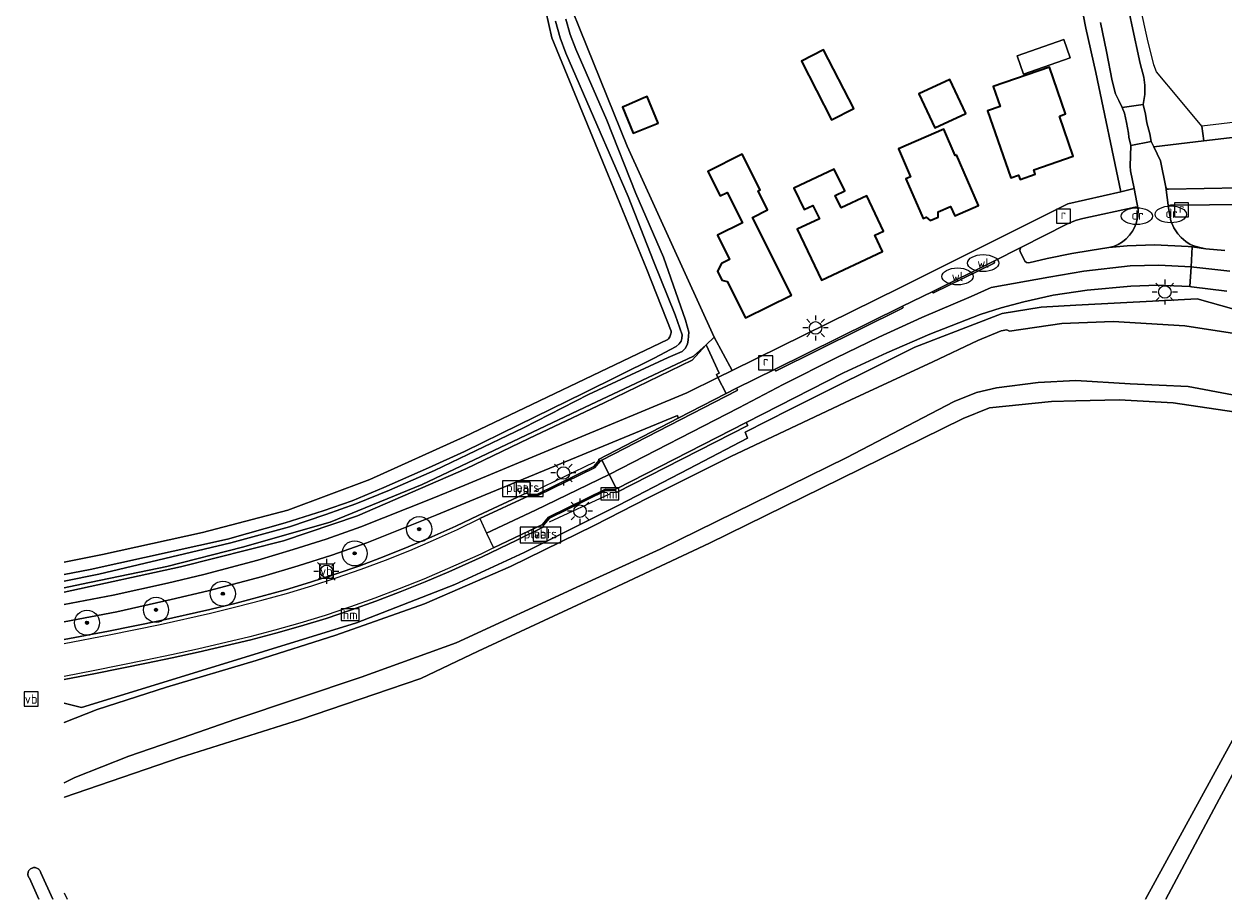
# Model space of a CAD drawing. Header units: metres. Extents: x 244832 to 245816, y 594581 to 595225.
# Tile 1 of 34: x 244832 to 245024, y 594587 to 594727. Entities that reach past the tile are written whole.
import ezdxf
from ezdxf.enums import TextEntityAlignment as Align

# ---------------------------------------------------------------- set-up
doc = ezdxf.new("R2010")
doc.units = ezdxf.units.M
for name, color, linetype, lineweight in [('B-XX-GK-BESCHOEIING_DAMWAND-G', 130, 'GK-BESCHOEIING', 18), ('B-XX-GR-BOOM-S', 90, 'Continuous', 25), ('B-XX-GR-BOUWLAND-GV', 80, 'Continuous', 13), ('B-XX-GR-GRAS-GV', 60, 'Continuous', 13), ('B-XX-GR-GROENVOORZIENING-GV', 80, 'Continuous', 18), ('B-XX-GR-HAAG-G', 90, 'GR-HAAG1', 13), ('B-XX-KL-ET_LS_OV_LICHTMAST-S', 190, 'Continuous', 25), ('B-XX-KL-WATER_PUT-S', 170, 'Continuous', 25), ('B-XX-OG-BEBOUWING-GV', 7, 'Continuous', 35), ('B-XX-OG-BEBOUWING_OVERBOUWING-GV', 7, 'Continuous', 18), ('B-XX-OG-TERREIN_ERF-GV', 7, 'Continuous', 18), ('B-XX-OG-WATER-GV', 130, 'Continuous', 18), ('B-XX-OG-WATER_SLOOT-GV', 120, 'Continuous', 18), ('B-XX-OG-WEG-GV', 7, 'Continuous', 18), ('B-XX-RI-DRAINAGE_PUT-S', 90, 'Continuous', 25), ('B-XX-RI-GWA_RIOOLPUT-S', 30, 'Continuous', 25), ('B-XX-VH-VERHARDING_ASFALT-GV', 252, 'Continuous', 18), ('B-XX-VH-VERHARDING_BEDRIJFSVLOERPLAAT-GV', 252, 'Continuous', 18), ('B-XX-VH-VERHARDING_BETON-GV', 252, 'Continuous', 18), ('B-XX-VH-VERHARDING_GESLOTEN-GV', 252, 'Continuous', 18), ('B-XX-VH-VERHARDING_OPEN-GV', 252, 'Continuous', 18), ('B-XX-VH-VERHARDING_TEGEL-GV', 252, 'Continuous', 18), ('B-XX-VW-HECTOMETRERING-S', 7, 'Continuous', 25), ('B-XX-VW-VERKEERSTEKEN_BORD-S', 7, 'Continuous', 25)]:
    doc.layers.add(name, color=color, linetype=linetype, lineweight=lineweight)
doc.styles.add('NLCS-ISO', font='NLCS-ISO.ttf')
doc.linetypes.add('GK-BESCHOEIING', pattern='A,30,-5,[1,NLCS.SHX,S=1,R=0,X=0,Y=0],-5', length=40)
doc.linetypes.add('GR-HAAG1', pattern='A,6,[176,NLCS.SHX,S=0.125,R=0,X=0,Y=0],-2', length=8)

# ---------------------------------------------------------------- blocks, each defined once
blk = doc.blocks.new('SIE-WEG_VERKEERSBORD-SO')
at = {"color": 0, "linetype": 'ByBlock', "lineweight": 18}
blk.add_lwpolyline([(-1.125, -1.125), (1.125, -1.125), (1.125, 1.125), (-1.125, 1.125)], close=True, dxfattribs=at)
at = {"color": 0, "linetype": 'ByBlock', "lineweight": 18, "style": 'NLCS-ISO'}
blk.add_text('vb', height=1.5, dxfattribs=at).set_placement((0, 0), align=Align.MIDDLE_CENTER)
blk = doc.blocks.new('SIE-WEG_VERKEERSBORD_PLAATSNAAM-SO')
at = {"color": 0, "linetype": 'ByBlock', "lineweight": 18}
blk.add_lwpolyline([(-3.25, -1.25), (3.25, -1.25), (3.25, 1.25), (-3.25, 1.25)], close=True, dxfattribs=at)
at = {"color": 0, "linetype": 'ByBlock', "lineweight": 18, "style": 'NLCS-ISO'}
blk.add_text('plaats', height=1.5, dxfattribs=at).set_placement((0, 0.21), align=Align.MIDDLE_CENTER)
blk = doc.blocks.new('SIE-WEG_PAAL_HECTOMETERPAAL-SO')
at = {"color": 0, "linetype": 'ByBlock', "lineweight": 18}
blk.add_lwpolyline([(-1.44375, -0.94375), (1.44375, -0.94375), (1.44375, 0.94375), (-1.44375, 0.94375)], close=True, dxfattribs=at)
at = {"color": 0, "linetype": 'ByBlock', "lineweight": 18, "style": 'NLCS-ISO'}
blk.add_text('hm', height=1.5, dxfattribs=at).set_placement((0, 0), align=Align.MIDDLE_CENTER)
blk = doc.blocks.new('SKL-ET_OV_LICHTMAST-SO')
at = {"color": 0, "linetype": 'ByBlock', "lineweight": 18}
for points in [[(0, 2), (0, 1.25)], [(-1.25, 0), (-2, 0)], [(-1.41, 1.41), (-0.88, 0.88)], [(0.88, 0.88), (1.41, 1.41)], [(2, 0), (1.25, 0)], [(-1.41, -1.41), (-0.88, -0.88)], [(0, -1.25), (0, -2)], [(0.88, -0.88), (1.41, -1.41)]]:
    blk.add_lwpolyline(points, dxfattribs=at)
blk.add_circle((0, 0), 1, dxfattribs=at)
blk = doc.blocks.new('SKL-WATER_WATERLEIDINGPUT-SO')
at = {"color": 0, "linetype": 'ByBlock', "lineweight": 18}
blk.add_ellipse((0, 0), major_axis=(2.5, 0), ratio=0.54, dxfattribs=at)
at = {"color": 0, "linetype": 'ByBlock', "lineweight": 18, "style": 'NLCS-ISO'}
blk.add_text('wl', height=1.5, dxfattribs=at).set_placement((0, 0), align=Align.MIDDLE_CENTER)
blk = doc.blocks.new('SRI-PUT_INSPECTIEPUT_RIOOLPUT-SO')
at = {"color": 0, "linetype": 'ByBlock', "lineweight": 18}
blk.add_lwpolyline([(-1.12, -1.12), (1.12, -1.12), (1.12, 1.12), (-1.12, 1.12)], close=True, dxfattribs=at)
at = {"color": 0, "linetype": 'ByBlock', "lineweight": 18, "style": 'NLCS-ISO'}
blk.add_text('r', height=1.5, dxfattribs=at).set_placement((0, 0.28), align=Align.MIDDLE_CENTER)
blk = doc.blocks.new('SKL-WATER_DRAINAGEPUT-SO')
at = {"color": 0, "linetype": 'ByBlock', "lineweight": 18}
blk.add_ellipse((0, 0), major_axis=(2.5, 0), ratio=0.54, dxfattribs=at)
at = {"color": 0, "linetype": 'ByBlock', "lineweight": 18, "style": 'NLCS-ISO'}
blk.add_text('dr', height=1.5, dxfattribs=at).set_placement((0.12, 0.19), align=Align.MIDDLE_CENTER)
blk = doc.blocks.new('SGR-BOOM_01-SO')
at = {"linetype": 'ByBlock', "lineweight": 18}
h = blk.add_hatch(color=0, dxfattribs=at)
h.dxf.hatch_style = 1
edge = h.paths.add_edge_path()
edge.add_arc((0, 0), 0.25, 0, 360)
at = {"color": 0, "linetype": 'ByBlock', "lineweight": 18}
for radius in [2, 0.25]:
    blk.add_circle((0, 0), radius, dxfattribs=at)

msp = doc.modelspace()

# ---------------------------------------------------------------- linework, layer by layer
at = {"layer": 'B-XX-GK-BESCHOEIING_DAMWAND-G', "color": 252}
msp.add_lwpolyline([(244838.64, 594615.63), (244843.9, 594617.72), (244854.95, 594621.29), (244869.25, 594625.52), (244881.96, 594629.56), (244896.12, 594634.53), (244909.84, 594640.48), (244923.2, 594647.02), (244931.77, 594651.45), (244944.98, 594658.02), (244964.13, 594667.08), (244977.21, 594673.15), (244984.36, 594676.52), (244988.11, 594678.07), (244988.99, 594678.23), (244989.4, 594678.04), (244997.75, 594679.24), (245005.93, 594679.56), (245017.39, 594678.87), (245028.76, 594677.09)], dxfattribs=at)
at = {"layer": 'B-XX-GR-BOUWLAND-GV', "color": 252}
msp.add_lwpolyline([(244838.64, 594641.18), (244844.76, 594642.39), (244860.73, 594645.94), (244874.33, 594649.48), (244887.39, 594654.38), (244902.45, 594661.19), (244934.93, 594676.69), (244935.05, 594676.82), (244935.15, 594676.97), (244935.24, 594677.12), (244935.31, 594677.28), (244935.37, 594677.45), (244935.42, 594677.62), (244935.44, 594677.8), (244935.45, 594677.97), (244935.45, 594678), (244931.57, 594687.87), (244925.37, 594703.04), (244916.42, 594724.81), (244915.46, 594729.05)], dxfattribs=at)
at = {"layer": 'B-XX-GR-GRAS-GV', "color": 252}
for points in [[(245025.22, 594665.16), (245015.54, 594666.62), (245006.92, 594667.09), (245000, 594666.92), (244996.13, 594666.83), (244986.24, 594665.82), (244982.04, 594664.12), (244962.49, 594654.48), (244941.58, 594644.2), (244923.44, 594635.71), (244904.68, 594626.98), (244895.51, 594622.64), (244890.56, 594620.97), (244876.35, 594616.11), (244857.14, 594610.03), (244838.69, 594603.72), (244838.64, 594603.7)], [(245011.11, 594587.49), (245026.21, 594615.06)], [(244838.64, 594588.48), (244839.11, 594587.49)]]:
    msp.add_lwpolyline(points, dxfattribs=at)
at = {"layer": 'B-XX-GR-GROENVOORZIENING-GV', "color": 252}
for points in [[(245047.28, 594711.48), (245020.39, 594708.35), (245012.43, 594707.42), (245013.52, 594705.18), (245014.36, 594700.98), (245014.37, 594700.96), (245014.37, 594700.94), (245014.38, 594700.92), (245014.38, 594700.91), (245014.39, 594700.89), (245014.4, 594700.87), (245014.4, 594700.87), (245014.4, 594700.86), (245014.4, 594700.86), (245014.41, 594700.85), (245014.42, 594700.84), (245014.43, 594700.82), (245014.44, 594700.8), (245014.45, 594700.79), (245014.47, 594700.77), (245014.47, 594700.77), (245014.47, 594700.77), (245014.49, 594700.75), (245014.5, 594700.74), (245014.52, 594700.73), (245014.52, 594700.73), (245014.52, 594700.72), (245014.52, 594700.72), (245014.54, 594700.71), (245014.56, 594700.7), (245014.56, 594700.69), (245014.57, 594700.69), (245014.57, 594700.69), (245014.58, 594700.68), (245014.61, 594700.67), (245014.64, 594700.66), (245014.67, 594700.65), (245014.68, 594700.65), (245014.72, 594700.64), (245014.75, 594700.64), (245014.77, 594700.64), (245014.78, 594700.64), (245014.8, 594700.64), (245026.15, 594700.89)], [(244838.64, 594636.41), (244857.22, 594640.46), (244873.62, 594644.58), (244885.42, 594648.59), (244902.7, 594656.07), (244912.74, 594660.92), (244924.77, 594666.62), (244938.79, 594673.37), (244941.02, 594675.86), (244939.02, 594674.02), (244921.63, 594665.84), (244895.75, 594653.58), (244881.05, 594647.56), (244867.09, 594643.58), (244855.04, 594640.51), (244841.39, 594637.66), (244838.64, 594637.12)]]:
    msp.add_lwpolyline(points, dxfattribs=at)
msp.add_lwpolyline([(244945.18, 594671.76), (244942.32, 594677.08), (244941.02, 594675.86), (244943.14, 594671.34), (244942.68, 594671.12), (244942.91, 594670.63)], close=True, dxfattribs=at)
at = {"layer": 'B-XX-GR-HAAG-G', "color": 252}
for points in [[(244923.21, 594657.13), (244913.57, 594652.45)], [(244916.03, 594647.62), (244925.66, 594652.1)]]:
    msp.add_lwpolyline(points, dxfattribs=at)
at = {"layer": 'B-XX-OG-BEBOUWING-GV', "color": 252}
for points in [[(244964.57, 594713.53), (244959.73, 594722.88), (244956.22, 594721.07), (244961.05, 594711.71)], [(244997.37, 594712.32), (244998.36, 594712.66), (244995.79, 594720.12), (244986.84, 594717.05), (244987.95, 594713.81), (244985.93, 594713.12), (244989.61, 594702.45), (244990.88, 594702.89), (244991.11, 594702.21), (244993.52, 594703.04), (244993.28, 594703.75), (244999.58, 594705.91)], [(244982.43, 594712.73), (244979.9, 594718.16), (244974.95, 594715.85), (244977.49, 594710.42)], [(244933.36, 594711.19), (244931.64, 594715.42), (244930.98, 594715.16), (244928.35, 594713.98), (244927.69, 594713.71), (244929.38, 594709.57)], [(244980.99, 594706.15), (244980.75, 594706.04), (244978.95, 594710.2), (244971.7, 594707.08), (244973.63, 594702.6), (244972.91, 594702.29), (244975.63, 594695.97), (244976.13, 594696.19), (244976.79, 594695.66), (244978.04, 594696.19), (244978.02, 594697.03), (244980.02, 594697.89), (244980.68, 594696.38), (244984.49, 594698.03)], [(244954.63, 594683.78), (244948.42, 594696.13), (244950.84, 594697.34), (244949.32, 594700.38), (244949.63, 594700.53), (244946.77, 594706.22), (244941.3, 594703.49), (244943.27, 594699.57), (244944.38, 594700.13), (244946.81, 594695.29), (244942.83, 594693.3), (244944.76, 594689.44), (244943.49, 594688.8), (244942.83, 594687.58), (244943.54, 594686.17), (244944.41, 594685.94), (244947.32, 594680.12)], [(244962.57, 594697.66), (244961.62, 594699.66), (244963.13, 594700.38), (244961.46, 594703.87), (244955.03, 594700.81), (244956.66, 594697.4), (244958.07, 594698.07), (244959.09, 594695.93), (244955.58, 594694.26), (244959.45, 594686.13), (244969.15, 594690.73), (244967.93, 594693.3), (244969.32, 594693.96), (244966.64, 594699.59)]]:
    msp.add_lwpolyline(points, close=True, dxfattribs=at)
at = {"layer": 'B-XX-OG-BEBOUWING_OVERBOUWING-GV', "color": 252}
msp.add_lwpolyline([(244999.09, 594721.59), (244998.08, 594724.53), (244990.62, 594721.94), (244991.64, 594719.01)], close=True, dxfattribs=at)
at = {"layer": 'B-XX-OG-TERREIN_ERF-GV', "color": 252}
msp.add_lwpolyline([(244919.62, 594729.35), (244920.93, 594726.04), (244928.44, 594707.5), (244942.32, 594677.08), (244945.18, 594671.76), (244971.91, 594684.95), (244998.7, 594698.32), (245007.18, 594700.25), (245003.17, 594719.24), (245001.6, 594726.34), (245000, 594734.55)], dxfattribs=at)
for points in [[(244998.08, 594724.53), (244999.09, 594721.59), (244991.64, 594719.01), (244990.62, 594721.94)], [(244964.57, 594713.53), (244961.05, 594711.71), (244956.22, 594721.07), (244959.73, 594722.88)], [(244986.84, 594717.05), (244995.79, 594720.12), (244998.36, 594712.66), (244997.37, 594712.32), (244999.58, 594705.91), (244993.28, 594703.75), (244993.52, 594703.04), (244991.11, 594702.21), (244990.88, 594702.89), (244989.61, 594702.45), (244985.93, 594713.12), (244987.95, 594713.81)], [(244974.95, 594715.85), (244979.9, 594718.16), (244982.43, 594712.73), (244977.49, 594710.42)], [(244933.36, 594711.19), (244929.38, 594709.57), (244927.69, 594713.71), (244928.35, 594713.98), (244930.98, 594715.16), (244931.64, 594715.42)], [(244978.95, 594710.2), (244980.75, 594706.04), (244980.99, 594706.15), (244984.49, 594698.03), (244980.68, 594696.38), (244980.02, 594697.89), (244978.02, 594697.03), (244978.04, 594696.19), (244976.79, 594695.66), (244976.13, 594696.19), (244975.63, 594695.97), (244972.91, 594702.29), (244973.63, 594702.6), (244971.7, 594707.08)], [(244950.84, 594697.34), (244948.42, 594696.13), (244954.63, 594683.78), (244947.32, 594680.12), (244944.41, 594685.94), (244943.54, 594686.17), (244942.83, 594687.58), (244943.49, 594688.8), (244944.76, 594689.44), (244942.83, 594693.3), (244946.81, 594695.29), (244944.38, 594700.13), (244943.27, 594699.57), (244941.3, 594703.49), (244946.77, 594706.22), (244949.63, 594700.53), (244949.32, 594700.38)], [(244963.13, 594700.38), (244961.62, 594699.66), (244962.57, 594697.66), (244966.64, 594699.59), (244969.32, 594693.96), (244967.93, 594693.3), (244969.15, 594690.73), (244959.45, 594686.13), (244955.58, 594694.26), (244959.09, 594695.93), (244958.07, 594698.07), (244956.66, 594697.4), (244955.03, 594700.81), (244961.46, 594703.87)]]:
    msp.add_lwpolyline(points, close=True, dxfattribs=at)
at = {"layer": 'B-XX-OG-WATER-GV', "color": 252}
for points in [[(244838.64, 594638.16), (244844.16, 594639.3), (244865.22, 594644.3), (244874.57, 594646.82), (244880.37, 594648.77), (244885.17, 594650.48), (244890.51, 594652.66), (244897.69, 594655.81), (244903.01, 594658.36), (244911.93, 594662.59), (244922.27, 594667.9), (244934.96, 594673.81), (244937.21, 594674.8), (244937.77, 594675.32), (244938.07, 594676.02), (244938.19, 594676.57), (244938.3, 594677.85), (244937.75, 594679.78), (244934.21, 594689.81), (244929.81, 594699.98), (244925.18, 594711.67), (244920.24, 594722.96), (244919.37, 594725.3), (244918.68, 594727.74)], [(244917.01, 594727.43), (244917.76, 594724.77), (244918.66, 594722.32), (244923.62, 594710.99), (244928.59, 594699.5), (244932.63, 594689.19), (244936.09, 594680.62), (244937.23, 594677.43), (244937.18, 594676.85), (244937.05, 594676.44), (244936.75, 594675.98), (244936.23, 594675.56), (244932.73, 594673.71), (244921.49, 594668.15), (244911.16, 594663.08), (244902.52, 594658.85), (244896.73, 594656.24), (244889.61, 594653.12), (244884.6, 594650.97), (244879.98, 594649.37), (244873.88, 594647.44), (244864.69, 594644.88), (244842.8, 594640.03), (244838.64, 594639.22)], [(245028.76, 594677.09), (245017.39, 594678.87), (245005.93, 594679.56), (244997.75, 594679.24), (244989.4, 594678.04), (244988.99, 594678.23), (244988.11, 594678.07), (244984.36, 594676.52), (244977.21, 594673.15), (244964.13, 594667.08), (244944.98, 594658.02), (244931.77, 594651.45), (244923.2, 594647.02), (244909.84, 594640.48), (244896.12, 594634.53), (244881.96, 594629.56), (244869.25, 594625.52), (244854.95, 594621.29), (244843.9, 594617.72), (244838.64, 594615.63)], [(244838.64, 594606.03), (244840.37, 594606.85), (244848.97, 594610.27), (244857.62, 594613.23), (244865.85, 594616.11), (244886.01, 594622.87), (244901.18, 594628.32), (244921.02, 594637.47), (244933.69, 594643.26), (244945.61, 594649.11), (244963.38, 594657.84), (244980.61, 594666.8), (244984.16, 594668.26), (244987.33, 594668.99), (244994, 594669.83), (245000, 594670.18), (245008.68, 594669.61), (245017.9, 594669.22), (245031.18, 594666.71)], [(245033.07, 594622.25), (245022.87, 594603.43), (245014.35, 594587.49)], [(244836.83, 594587.49), (244834.91, 594591.66), (244834.91, 594591.68), (244834.87, 594591.81), (244834.82, 594591.93), (244834.76, 594592.04), (244834.68, 594592.14), (244834.6, 594592.23), (244834.49, 594592.31), (244834.39, 594592.38), (244834.27, 594592.43), (244834.15, 594592.47), (244834.02, 594592.5), (244833.89, 594592.5), (244833.76, 594592.49), (244833.64, 594592.47), (244833.52, 594592.43), (244833.4, 594592.38), (244833.29, 594592.31), (244833.19, 594592.22), (244833.11, 594592.13), (244833.03, 594592.03), (244832.97, 594591.92), (244832.92, 594591.8), (244832.89, 594591.67), (244832.87, 594591.54), (244832.87, 594591.42), (244832.88, 594591.29), (244832.91, 594591.16), (244832.96, 594591.04), (244833.02, 594590.93), (244833.1, 594590.83), (244834.63, 594587.49)]]:
    msp.add_lwpolyline(points, dxfattribs=at)
at = {"layer": 'B-XX-OG-WATER_SLOOT-GV', "color": 252}
for points in [[(244838.64, 594637.12), (244841.39, 594637.66), (244855.04, 594640.51), (244867.09, 594643.58), (244881.05, 594647.56), (244895.75, 594653.58), (244921.63, 594665.84), (244939.02, 594674.02), (244941.02, 594675.86), (244942.32, 594677.08), (244928.44, 594707.5), (244920.93, 594726.04), (244919.62, 594729.35)], [(244915.46, 594729.05), (244916.42, 594724.81), (244925.37, 594703.04), (244931.57, 594687.87), (244935.45, 594678), (244935.45, 594677.97), (244935.44, 594677.8), (244935.42, 594677.62), (244935.37, 594677.45), (244935.31, 594677.28), (244935.24, 594677.12), (244935.15, 594676.97), (244935.05, 594676.82), (244934.93, 594676.69), (244902.45, 594661.19), (244887.39, 594654.38), (244874.33, 594649.48), (244860.73, 594645.94), (244844.76, 594642.39), (244838.64, 594641.18)], [(244918.68, 594727.74), (244919.37, 594725.3), (244920.24, 594722.96), (244925.18, 594711.67), (244929.81, 594699.98), (244934.21, 594689.81), (244937.75, 594679.78), (244938.3, 594677.85), (244938.19, 594676.57), (244938.07, 594676.02), (244937.77, 594675.32), (244937.21, 594674.8), (244934.96, 594673.81), (244922.27, 594667.9), (244911.93, 594662.59), (244903.01, 594658.36), (244897.69, 594655.81), (244890.51, 594652.66), (244885.17, 594650.48), (244880.37, 594648.77), (244874.57, 594646.82), (244865.22, 594644.3), (244844.16, 594639.3), (244838.64, 594638.16)], [(244838.64, 594639.22), (244842.8, 594640.03), (244864.69, 594644.88), (244873.88, 594647.44), (244879.98, 594649.37), (244884.6, 594650.97), (244889.61, 594653.12), (244896.73, 594656.24), (244902.52, 594658.85), (244911.16, 594663.08), (244921.49, 594668.15), (244932.73, 594673.71), (244936.23, 594675.56), (244936.75, 594675.98), (244937.05, 594676.44), (244937.18, 594676.85), (244937.23, 594677.43), (244936.09, 594680.62), (244932.63, 594689.19), (244928.59, 594699.5), (244923.62, 594710.99), (244918.66, 594722.32), (244917.76, 594724.77), (244917.01, 594727.43)], [(245031.18, 594666.71), (245017.9, 594669.22), (245008.68, 594669.61), (245000, 594670.18), (244994, 594669.83), (244987.33, 594668.99), (244984.16, 594668.26), (244980.61, 594666.8), (244963.38, 594657.84), (244945.61, 594649.11), (244933.69, 594643.26), (244921.02, 594637.47), (244901.18, 594628.32), (244886.01, 594622.87), (244865.85, 594616.11), (244857.62, 594613.23), (244848.97, 594610.27), (244840.37, 594606.85), (244838.64, 594606.03)], [(244838.64, 594603.7), (244838.69, 594603.72), (244857.14, 594610.03), (244876.35, 594616.11), (244890.56, 594620.97), (244895.51, 594622.64), (244904.68, 594626.98), (244923.44, 594635.71), (244941.58, 594644.2), (244962.49, 594654.48), (244982.04, 594664.12), (244986.24, 594665.82), (244996.13, 594666.83), (245000, 594666.92), (245006.92, 594667.09), (245015.54, 594666.62), (245025.22, 594665.16)], [(245014.35, 594587.49), (245022.87, 594603.43), (245033.07, 594622.25)], [(245026.21, 594615.06), (245011.11, 594587.49)], [(244834.63, 594587.49), (244833.1, 594590.83), (244833.02, 594590.93), (244832.96, 594591.04), (244832.91, 594591.16), (244832.88, 594591.29), (244832.87, 594591.42), (244832.87, 594591.54), (244832.89, 594591.67), (244832.92, 594591.8), (244832.97, 594591.92), (244833.03, 594592.03), (244833.11, 594592.13), (244833.19, 594592.22), (244833.29, 594592.31), (244833.4, 594592.38), (244833.52, 594592.43), (244833.64, 594592.47), (244833.76, 594592.49), (244833.89, 594592.5), (244834.02, 594592.5), (244834.15, 594592.47), (244834.27, 594592.43), (244834.39, 594592.38), (244834.49, 594592.31), (244834.6, 594592.23), (244834.68, 594592.14), (244834.76, 594592.04), (244834.82, 594591.93), (244834.87, 594591.81), (244834.91, 594591.68), (244834.91, 594591.66), (244836.83, 594587.49)]]:
    msp.add_lwpolyline(points, dxfattribs=at)
at = {"layer": 'B-XX-OG-WEG-GV', "color": 252}
for points in [[(244991.13, 594690.74), (244991.89, 594689.19), (244992.11, 594688.97), (244992.48, 594688.91), (244995.41, 594689.6), (244999.36, 594690.38), (245002.3, 594690.9), (245005.26, 594691.36), (245006.03, 594691.53), (245006.76, 594691.86), (245007.42, 594692.27), (245008.02, 594692.75), (245008.56, 594693.34), (245009.04, 594693.97), (245009.41, 594694.65), (245009.67, 594695.37), (245009.89, 594696.32), (245009.95, 594697.43)], [(245009.44, 594697.81), (245001.12, 594695.99), (245000.11, 594695.71), (244999.4, 594695.47), (244998.54, 594695.06), (244991.32, 594691.39)], [(245014.76, 594697.67), (245015.17, 594695.59), (245015.61, 594694.51), (245016.25, 594693.51), (245016.82, 594692.94), (245017.56, 594692.3), (245018.25, 594691.86), (245018.98, 594691.56), (245019.98, 594691.31), (245020.73, 594691.17), (245023.76, 594690.86)], [(245053.41, 594692.62), (245054.29, 594693.93), (245055.18, 594695.4), (245055.22, 594695.54), (245055.21, 594695.69), (245055.15, 594695.83), (245055.05, 594695.94), (245054.92, 594696.01), (245053.15, 594696.85), (245051.3, 594697.57), (245049.35, 594698.03), (245047.31, 594698.29), (245046.28, 594698.38), (245015.09, 594698.13)], [(245024.1, 594684.42), (245018.44, 594685.11), (245018.2, 594685.12), (245013.08, 594685.37), (245008.75, 594685.21), (245001.8, 594684.57), (244996.38, 594683.75), (244991.7, 594682.67), (244988.07, 594681.75), (244984.73, 594680.66), (244976.72, 594677.52), (244969.83, 594674.54), (244962.94, 594671.36), (244947.43, 594663.48), (244947.69, 594662.97), (244926.74, 594652.3), (244926.52, 594652.77), (244926.51, 594652.55), (244925.05, 594652.61), (244916.04, 594648.2), (244915.11, 594647.08), (244914.93, 594647.21), (244915.13, 594646.81), (244910.82, 594644.68), (244905.29, 594642.04), (244900.01, 594639.65), (244896.2, 594638.04), (244892.24, 594636.45), (244888.38, 594634.97), (244884.5, 594633.59), (244880.42, 594632.23), (244876.36, 594631.01), (244872.4, 594629.88), (244868.4, 594628.82), (244860.04, 594626.85), (244855.88, 594625.93), (244851.8, 594625.07), (244843.63, 594623.44), (244838.64, 594622.47)], [(245036.9, 594678.25), (245019.35, 594683.15), (245000, 594682.14), (244994.47, 594681.86), (244988.27, 594680.82), (244974.32, 594675.46), (244954.41, 594665.55), (244947.25, 594661.91), (244947.61, 594660.97), (244938.27, 594656.07), (244927.12, 594650.28), (244912, 594642.71), (244900.98, 594637.65), (244885.26, 594631.54), (244862.69, 594624.58), (244841.43, 594618.01), (244838.64, 594618.71)], [(244838.64, 594618.71), (244841.43, 594618.01), (244862.69, 594624.58), (244885.26, 594631.54), (244900.98, 594637.65), (244912, 594642.71), (244927.12, 594650.28), (244938.27, 594656.07), (244947.61, 594660.97), (244947.25, 594661.91), (244954.41, 594665.55), (244974.32, 594675.46), (244988.27, 594680.82), (244994.47, 594681.86), (245000, 594682.14), (245019.35, 594683.15), (245036.9, 594678.25)], [(244838.64, 594615.63), (244843.9, 594617.72), (244854.95, 594621.29), (244869.25, 594625.52), (244881.96, 594629.56), (244896.12, 594634.53), (244909.84, 594640.48), (244923.2, 594647.02), (244931.77, 594651.45), (244944.98, 594658.02), (244964.13, 594667.08), (244977.21, 594673.15), (244984.36, 594676.52), (244988.11, 594678.07), (244988.99, 594678.23), (244989.4, 594678.04), (244997.75, 594679.24), (245005.93, 594679.56), (245017.39, 594678.87), (245028.76, 594677.09)], [(244838.64, 594634.43), (244846.48, 594635.94), (244855.13, 594637.87), (244860.93, 594639.23), (244869.54, 594641.53), (244875.17, 594643.2), (244880.46, 594644.86), (244885.98, 594646.83), (244897.09, 594651.25), (244902.55, 594653.46), (244937.96, 594668.19), (244942.91, 594670.63), (244942.68, 594671.12), (244943.14, 594671.34), (244941.02, 594675.86), (244938.79, 594673.37), (244924.77, 594666.62), (244912.74, 594660.92), (244902.7, 594656.07), (244885.42, 594648.59), (244873.62, 594644.58), (244857.22, 594640.46), (244838.64, 594636.41)], [(244838.64, 594628.85), (244845.73, 594630.19), (244853.84, 594631.85), (244861.87, 594633.64), (244866.08, 594634.68), (244870.01, 594635.7), (244873.93, 594636.79), (244877.95, 594638), (244881.86, 594639.27), (244885.82, 594640.61), (244889.7, 594642.08), (244893.53, 594643.62), (244897.31, 594645.25), (244901.1, 594646.94), (244904.69, 594648.65), (244912.52, 594652.3), (244912.75, 594651.78), (244912.74, 594651.99), (244914.15, 594652.04), (244923.11, 594656.42), (244923.96, 594657.46), (244923.88, 594657.55), (244936.58, 594664.17), (244936.47, 594664.55), (244903.35, 594650.94), (244898.09, 594648.73), (244886.93, 594644.29), (244881.32, 594642.3), (244875.96, 594640.61), (244870.28, 594638.92), (244861.6, 594636.6), (244855.73, 594635.23), (244847.03, 594633.29), (244838.64, 594631.67)]]:
    msp.add_lwpolyline(points, dxfattribs=at)
for points in [[(245009.95, 594697.43, 0.378963), (245009.44, 594697.81)], [(245015.09, 594698.13, 0.307973), (245014.76, 594697.67)], [(244991.32, 594691.39, 0.389267), (244991.13, 594690.74)]]:
    msp.add_lwpolyline(points, format="xyb", dxfattribs=at)
at = {"layer": 'B-XX-VH-VERHARDING_ASFALT-GV', "color": 252}
for points in [[(245006.03, 594691.53), (245005.26, 594691.36), (245008.21, 594691.61), (245012.55, 594691.77), (245017.9, 594691.51), (245018.55, 594691.44), (245020.73, 594691.17), (245019.98, 594691.31), (245018.98, 594691.56), (245018.25, 594691.86), (245017.56, 594692.3), (245016.82, 594692.94), (245016.25, 594693.51), (245015.61, 594694.51), (245015.17, 594695.59), (245014.76, 594697.67), (245014.36, 594700.98), (245013.52, 594705.18), (245012.43, 594707.42), (245012.03, 594708.24), (245008.76, 594707.61), (245008.64, 594704.33), (245008.74, 594703.6), (245009.3, 594700.74), (245009.95, 594697.43), (245009.89, 594696.32), (245009.67, 594695.37), (245009.41, 594694.65), (245009.04, 594693.97), (245008.56, 594693.34), (245008.02, 594692.75), (245007.42, 594692.27), (245006.76, 594691.86)], [(245018.38, 594688.26), (245013.23, 594688.55), (245008.64, 594688.42), (245001.27, 594687.6), (244995.7, 594686.63), (244986.47, 594684.97), (244983.32, 594683.53), (244975.42, 594680.19), (244968.6, 594677.04), (244961.75, 594673.77), (244953.3, 594669.53), (244946.24, 594665.79), (244925.59, 594655.18), (244926.76, 594652.9), (244947.43, 594663.48), (244962.94, 594671.36), (244969.83, 594674.54), (244976.72, 594677.52), (244984.73, 594680.66), (244988.07, 594681.75), (244991.7, 594682.67), (244996.38, 594683.75), (245001.8, 594684.57), (245008.75, 594685.21), (245013.08, 594685.37), (245018.2, 594685.12)], [(244925.59, 594655.18), (244924.41, 594657.46), (244924.13, 594657.32), (244923.25, 594656.24), (244914.21, 594651.82), (244912.75, 594651.78), (244904.93, 594648.14), (244906.02, 594645.81), (244913.83, 594649.49)], [(244925.59, 594655.18), (244913.83, 594649.49), (244906.02, 594645.81), (244907.11, 594643.49), (244914.93, 594647.21), (244915.9, 594648.38), (244925.01, 594652.83), (244926.52, 594652.77), (244926.76, 594652.9)]]:
    msp.add_lwpolyline(points, close=True, dxfattribs=at)
for points in [[(244924.41, 594657.46), (244925.59, 594655.18), (244946.24, 594665.79), (244953.3, 594669.53), (244961.75, 594673.77), (244968.6, 594677.04), (244975.42, 594680.19), (244983.32, 594683.53), (244986.47, 594684.97), (244995.7, 594686.63), (245001.27, 594687.6), (245008.64, 594688.42), (245013.23, 594688.55), (245018.38, 594688.26), (245018.55, 594691.44), (245017.9, 594691.51), (245012.55, 594691.77), (245008.21, 594691.61), (245005.26, 594691.36), (245002.3, 594690.9), (244999.36, 594690.38), (244995.41, 594689.6), (244992.48, 594688.91), (244992.11, 594688.97), (244991.89, 594689.19), (244991.13, 594690.74)], [(244991.32, 594691.39), (244986.83, 594689.14)], [(245023.76, 594690.86), (245020.73, 594691.17), (245018.55, 594691.44), (245018.38, 594688.26), (245018.82, 594688.23), (245024.55, 594687.56)], [(244986.97, 594688.88), (244977.32, 594684.14)], [(245024.55, 594687.56), (245018.82, 594688.23), (245018.38, 594688.26), (245018.2, 594685.12), (245018.44, 594685.11), (245024.1, 594684.42)], [(244977.18, 594684.36), (244972.23, 594681.94)], [(244972.38, 594681.68), (244952.22, 594671.72)], [(244952.06, 594671.97), (244945.79, 594668.88)], [(244945.97, 594668.58), (244924.41, 594657.46)]]:
    msp.add_lwpolyline(points, dxfattribs=at)
for points in [[(244991.13, 594690.74, -0.389267), (244991.32, 594691.39)], [(244986.83, 594689.14, -0.942652), (244986.97, 594688.88)], [(244977.32, 594684.14, -0.906966), (244977.18, 594684.36)], [(244972.23, 594681.94, -0.942652), (244972.38, 594681.68)], [(244952.22, 594671.72, -0.834147), (244952.06, 594671.97)], [(244945.79, 594668.88, -0.726258), (244945.97, 594668.58)]]:
    msp.add_lwpolyline(points, format="xyb", dxfattribs=at)
at = {"layer": 'B-XX-VH-VERHARDING_BEDRIJFSVLOERPLAAT-GV', "color": 252}
for points in [[(244986.83, 594689.14), (244977.18, 594684.36)], [(244977.32, 594684.14), (244986.97, 594688.88)], [(244972.23, 594681.94), (244952.06, 594671.97)], [(244952.22, 594671.72), (244972.38, 594681.68)], [(244936.58, 594664.17), (244923.88, 594657.55), (244923.96, 594657.46), (244924.13, 594657.32), (244924.41, 594657.46), (244945.97, 594668.58)], [(244945.79, 594668.88), (244944.25, 594668.07), (244936.58, 594664.17)]]:
    msp.add_lwpolyline(points, dxfattribs=at)
for points in [[(244986.97, 594688.88, 0.942652), (244986.83, 594689.14)], [(244977.18, 594684.36, 0.906966), (244977.32, 594684.14)], [(244972.38, 594681.68, 0.942652), (244972.23, 594681.94)], [(244952.06, 594671.97, 0.834147), (244952.22, 594671.72)], [(244945.97, 594668.58, 0.726258), (244945.79, 594668.88)]]:
    msp.add_lwpolyline(points, format="xyb", dxfattribs=at)
for points in [[(244912.75, 594651.78), (244914.21, 594651.82), (244923.25, 594656.24), (244924.13, 594657.32), (244923.96, 594657.46), (244923.11, 594656.42), (244914.15, 594652.04), (244912.74, 594651.99)], [(244915.11, 594647.08), (244916.04, 594648.2), (244925.05, 594652.61), (244926.51, 594652.55), (244926.52, 594652.77), (244925.01, 594652.83), (244915.9, 594648.38), (244914.93, 594647.21)]]:
    msp.add_lwpolyline(points, close=True, dxfattribs=at)
at = {"layer": 'B-XX-VH-VERHARDING_BETON-GV', "color": 252}
for points in [[(244838.64, 594631.67), (244847.03, 594633.29), (244855.73, 594635.23), (244861.6, 594636.6), (244870.28, 594638.92), (244875.96, 594640.61), (244881.32, 594642.3), (244886.93, 594644.29), (244898.09, 594648.73), (244903.35, 594650.94), (244936.47, 594664.55), (244936.58, 594664.17), (244944.25, 594668.07), (244942.91, 594670.63), (244937.96, 594668.19), (244902.55, 594653.46), (244897.09, 594651.25), (244885.98, 594646.83), (244880.46, 594644.86), (244875.17, 594643.2), (244869.54, 594641.53), (244860.93, 594639.23), (244855.13, 594637.87), (244846.48, 594635.94), (244838.64, 594634.43)], [(244838.64, 594628.24), (244845.85, 594629.61), (244853.96, 594631.27), (244862, 594633.05), (244866.23, 594634.1), (244870.16, 594635.12), (244874.1, 594636.21), (244878.13, 594637.43), (244882.05, 594638.7), (244886.02, 594640.05), (244889.92, 594641.53), (244893.76, 594643.07), (244897.55, 594644.7), (244901.36, 594646.4), (244904.93, 594648.14), (244912.75, 594651.78), (244912.52, 594652.3), (244904.69, 594648.65), (244901.1, 594646.94), (244897.31, 594645.25), (244893.53, 594643.62), (244889.7, 594642.08), (244885.82, 594640.61), (244881.86, 594639.27), (244877.95, 594638), (244873.93, 594636.79), (244870.01, 594635.7), (244866.08, 594634.68), (244861.87, 594633.64), (244853.84, 594631.85), (244845.73, 594630.19), (244838.64, 594628.85)], [(244838.64, 594622.47), (244843.63, 594623.44), (244851.8, 594625.07), (244855.88, 594625.93), (244860.04, 594626.85), (244868.4, 594628.82), (244872.4, 594629.88), (244876.36, 594631.01), (244880.42, 594632.23), (244884.5, 594633.59), (244888.38, 594634.97), (244892.24, 594636.45), (244896.2, 594638.04), (244900.01, 594639.65), (244905.29, 594642.04), (244910.82, 594644.68), (244915.13, 594646.81), (244914.93, 594647.21), (244907.11, 594643.49), (244905.08, 594642.49), (244899.81, 594640.11), (244896.01, 594638.5), (244892.06, 594636.92), (244888.21, 594635.44), (244884.34, 594634.07), (244880.27, 594632.7), (244876.22, 594631.49), (244872.27, 594630.36), (244868.28, 594629.3), (244859.93, 594627.34), (244855.77, 594626.42), (244851.7, 594625.56), (244843.53, 594623.93), (244838.64, 594622.98)]]:
    msp.add_lwpolyline(points, dxfattribs=at)
msp.add_lwpolyline([(244926.52, 594652.77), (244926.74, 594652.3), (244947.69, 594662.97), (244947.43, 594663.48), (244926.76, 594652.9)], close=True, dxfattribs=at)
at = {"layer": 'B-XX-VH-VERHARDING_GESLOTEN-GV', "color": 252}
msp.add_lwpolyline([(245003.91, 594727.22), (245004.87, 594722.6), (245005.77, 594717.94), (245006.3, 594715.84), (245006.84, 594714.78), (245007.38, 594713.69), (245010.73, 594714.16), (245011, 594715.76), (245011.01, 594717.24), (245010.83, 594718.52), (245010.26, 594720.69), (245008.95, 594726.85), (245006.56, 594738.4)], dxfattribs=at)
at = {"layer": 'B-XX-VH-VERHARDING_OPEN-GV', "color": 252}
for points in [[(245006.56, 594738.4), (245008.95, 594726.85), (245010.26, 594720.69), (245010.83, 594718.52), (245011.01, 594717.24), (245011, 594715.76), (245010.73, 594714.16), (245011.11, 594712.62), (245011.32, 594711.21), (245011.81, 594709.46), (245012.03, 594708.24), (245012.43, 594707.42), (245020.39, 594708.35), (245020.12, 594710.69), (245016.43, 594715.09), (245012.84, 594719.38), (245012.45, 594720.49), (245011.44, 594724.59), (245010.29, 594729.61)], [(245000, 594734.55), (245001.6, 594726.34), (245003.17, 594719.24), (245007.18, 594700.25), (245007.59, 594700.34), (245009.3, 594700.74), (245008.74, 594703.6), (245008.64, 594704.33), (245008.76, 594707.61), (245008.44, 594708.97), (245008.41, 594709.58), (245008.09, 594711.29), (245007.74, 594712.75), (245007.38, 594713.69), (245006.84, 594714.78), (245006.3, 594715.84), (245005.77, 594717.94), (245004.87, 594722.6), (245003.91, 594727.22)], [(245047.4, 594713.92), (245020.12, 594710.69), (245020.39, 594708.35), (245047.28, 594711.48)]]:
    msp.add_lwpolyline(points, dxfattribs=at)
msp.add_lwpolyline([(245008.44, 594708.97), (245008.76, 594707.61), (245012.03, 594708.24), (245011.81, 594709.46), (245011.32, 594711.21), (245011.11, 594712.62), (245010.73, 594714.16), (245007.38, 594713.69), (245007.74, 594712.75), (245008.09, 594711.29), (245008.41, 594709.58)], close=True, dxfattribs=at)
at = {"layer": 'B-XX-VH-VERHARDING_TEGEL-GV', "color": 252}
for points in [[(245009.95, 594697.43), (245009.3, 594700.74), (245007.59, 594700.34), (245007.18, 594700.25), (244998.7, 594698.32), (244971.91, 594684.95), (244945.18, 594671.76), (244942.91, 594670.63)], [(245026.15, 594700.89), (245014.8, 594700.64), (245014.78, 594700.64), (245014.77, 594700.64), (245014.75, 594700.64), (245014.72, 594700.64), (245014.68, 594700.65), (245014.67, 594700.65), (245014.64, 594700.66), (245014.61, 594700.67), (245014.58, 594700.68), (245014.57, 594700.69), (245014.57, 594700.69), (245014.56, 594700.69), (245014.56, 594700.7), (245014.54, 594700.71), (245014.52, 594700.72), (245014.52, 594700.72), (245014.52, 594700.73), (245014.52, 594700.73), (245014.5, 594700.74), (245014.49, 594700.75), (245014.47, 594700.77), (245014.47, 594700.77), (245014.47, 594700.77), (245014.45, 594700.79), (245014.44, 594700.8), (245014.43, 594700.82), (245014.42, 594700.84), (245014.41, 594700.85), (245014.4, 594700.86), (245014.4, 594700.86), (245014.4, 594700.87), (245014.4, 594700.87), (245014.39, 594700.89), (245014.38, 594700.91), (245014.38, 594700.92), (245014.37, 594700.94), (245014.37, 594700.96), (245014.36, 594700.98), (245014.76, 594697.67)], [(245015.09, 594698.13), (245046.28, 594698.38), (245047.31, 594698.29), (245049.35, 594698.03), (245051.3, 594697.57), (245053.15, 594696.85), (245054.92, 594696.01), (245055.05, 594695.94), (245055.15, 594695.83), (245055.21, 594695.69), (245055.22, 594695.54), (245055.18, 594695.4), (245055.92, 594696.88), (245056.43, 594698.14), (245054.69, 594699.05), (245052.64, 594699.88)], [(244942.91, 594670.63), (244944.25, 594668.07), (244945.79, 594668.88), (244952.06, 594671.97), (244972.23, 594681.94), (244977.18, 594684.36), (244986.83, 594689.14), (244991.32, 594691.39), (244998.54, 594695.06), (244999.4, 594695.47), (245000.11, 594695.71), (245001.12, 594695.99), (245009.44, 594697.81)]]:
    msp.add_lwpolyline(points, dxfattribs=at)
for points in [[(245009.44, 594697.81, -0.378963), (245009.95, 594697.43)], [(245014.76, 594697.67, -0.307973), (245015.09, 594698.13)]]:
    msp.add_lwpolyline(points, format="xyb", dxfattribs=at)

# ---------------------------------------------------------------- block references
at = {"layer": 'B-XX-GR-BOOM-S', "color": 252}
for p in [(244895.27, 594646.45), (244884.98, 594642.59), (244863.96, 594636.17), (244853.3, 594633.59), (244842.29, 594631.53)]:
    msp.add_blockref('SGR-BOOM_01-SO', p, dxfattribs=at)
at = {"layer": 'B-XX-KL-ET_LS_OV_LICHTMAST-S', "color": 252}
for p in [(245014.19, 594684.26), (244958.48, 594678.54), (244918.28, 594655.41), (244920.91, 594649.33), (244880.48, 594639.73)]:
    msp.add_blockref('SKL-ET_OV_LICHTMAST-SO', p, dxfattribs=at)
at = {"layer": 'B-XX-KL-WATER_PUT-S', "color": 252}
for p in [(244985.21, 594688.88), (244981.13, 594686.74)]:
    msp.add_blockref('SKL-WATER_WATERLEIDINGPUT-SO', p, dxfattribs=at)
at = {"layer": 'B-XX-RI-DRAINAGE_PUT-S', "color": 252}
for p in [(245009.72, 594696.35), (245015.14, 594696.64)]:
    msp.add_blockref('SKL-WATER_DRAINAGEPUT-SO', p, dxfattribs=at)
at = {"layer": 'B-XX-RI-GWA_RIOOLPUT-S', "color": 252}
for p in [(245016.85, 594697.35), (244998.01, 594696.35), (244950.53, 594672.99)]:
    msp.add_blockref('SRI-PUT_INSPECTIEPUT_RIOOLPUT-SO', p, dxfattribs=at)
at = {"layer": 'B-XX-VW-HECTOMETRERING-S', "color": 252}
for p in [(244925.68, 594652.08), (244884.26, 594632.81)]:
    msp.add_blockref('SIE-WEG_PAAL_HECTOMETERPAAL-SO', p, dxfattribs=at)
at = {"layer": 'B-XX-VW-VERKEERSTEKEN_BORD-S', "color": 252}
for name, p in [('SIE-WEG_VERKEERSBORD_PLAATSNAAM-SO', (244911.79, 594652.92)), ('SIE-WEG_VERKEERSBORD-SO', (244911.84, 594652.81)), ('SIE-WEG_VERKEERSBORD-SO', (244914.55, 594645.66)), ('SIE-WEG_VERKEERSBORD_PLAATSNAAM-SO', (244914.62, 594645.52)), ('SIE-WEG_VERKEERSBORD-SO', (244880.48, 594639.76)), ('SIE-WEG_VERKEERSBORD-SO', (244833.38, 594619.38))]:
    msp.add_blockref(name, p, dxfattribs=at)

doc.saveas('drawing.dxf')
